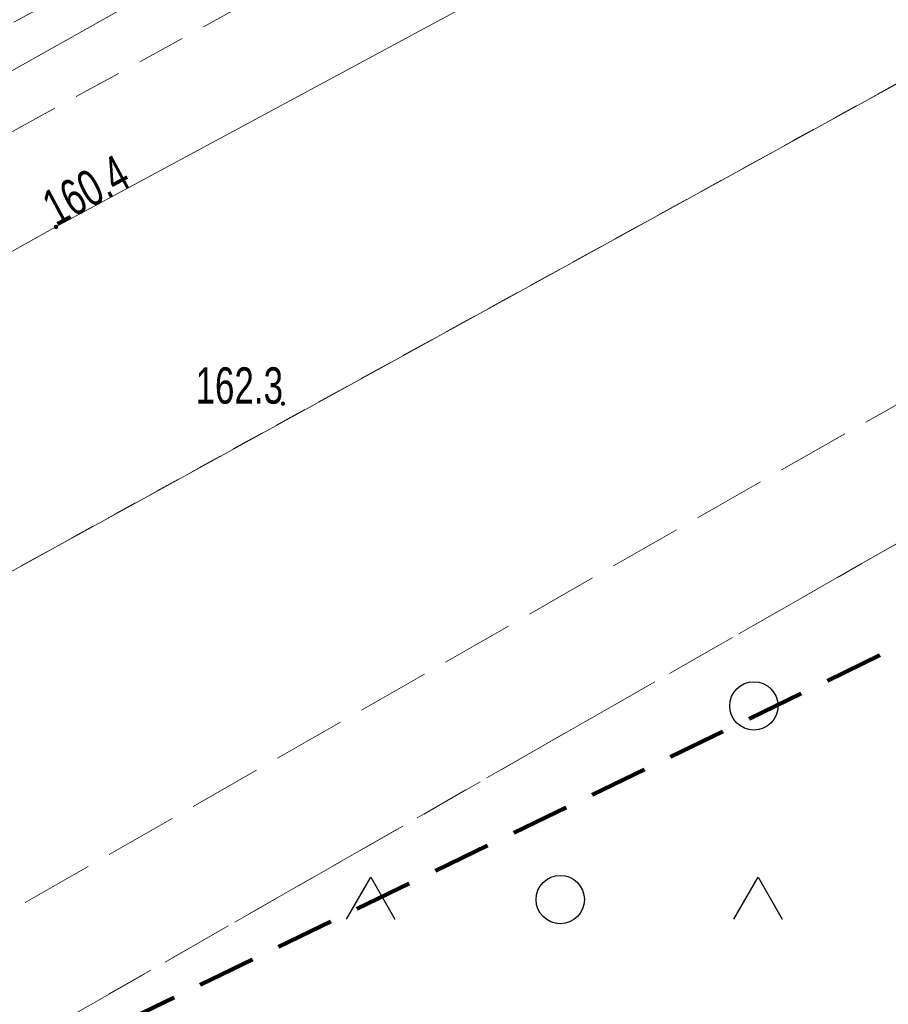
# Model space of a CAD drawing. Header units: metres. Extents: x 8440716 to 8446743, y 5883760 to 5887966.
# Tile 247 of 256: x 8442610 to 8442628, y 5885859 to 5885879. Entities that reach past the tile are written whole.
import ezdxf
from ezdxf.enums import TextEntityAlignment as Align

# ---------------------------------------------------------------- set-up
doc = ezdxf.new("R2010")
doc.units = ezdxf.units.M
doc.header["$MEASUREMENT"] = 0
for name, pattern in [('0.5_0.5', [1, 0.5, -0.5]), ('1.0_0.5', [1.5, 1, -0.5]), ('1.5_0.5', [2, 1.5, -0.5]), ('219-500', [0]), ('4', [1.8, 1.2, -0.6])]:
    doc.linetypes.add(name, pattern=pattern)
doc.layers.get('0').update_dxf_attribs({"color": 250, "linetype": 'CONTINUOUS', "lineweight": 5})
for name, color, linetype in [('218-kontur użytku gruntowego', 253, 'CONTINUOUS'), ('219-działka ewidencyjna', 253, 'CONTINUOUS'), ('chodnik', 253, 'CONTINUOUS'), ('jezdnia', 253, 'CONTINUOUS'), ('Obszar opracowania', 253, 'CONTINUOUS'), ('pikieta naturalna', 253, 'CONTINUOUS'), ('pikieta naturalna-Atr2', 253, 'CONTINUOUS'), ('przewód elektroenergetyczny podziemny', 253, 'CONTINUOUS'), ('przewód telekomunikacyjny podziemny', 253, 'CONTINUOUS'), ('rzędna', 253, 'CONTINUOUS'), ('rzędna-Atr2', 253, 'CONTINUOUS'), ('teren zalesiony', 253, 'CONTINUOUS')]:
    doc.layers.add(name, color=color, linetype=linetype)
doc.styles.get("Standard").update_dxf_attribs({"font": 'Working1250', "width": 0.75})

# ---------------------------------------------------------------- blocks, each defined once
blk = doc.blocks.new('PW01')
at = {"linetype": 'Continuous', "lineweight": 13}
h = blk.add_hatch(color=0, dxfattribs=at)
edge = h.paths.add_edge_path()
edge.add_arc((0, 0), 0.045, 0, 360)
blk = doc.blocks.new('OTZK1')
at = {"color": 0, "linetype": 'Continuous'}
blk.add_circle((0, 0), 0.5, dxfattribs=at)
blk = doc.blocks.new('OTZK3')
at = {"color": 0, "linetype": 'Continuous'}
for p, q in [((-0.5, -0.289), (0, 0.577)), ((0, 0.577), (0.5, -0.289))]:
    blk.add_line(p, q, dxfattribs=at)

msp = doc.modelspace()

# ---------------------------------------------------------------- linework, layer by layer
at = {"layer": '218-kontur użytku gruntowego', "color": 3, "linetype": '0.5_0.5', "lineweight": 18, "flags": 128}
for points in [[(8442533.2, 5885825.66), (8442664.32, 5885897.87)], [(8442664.32, 5885897.87), (8442533.2, 5885825.66)]]:
    msp.add_lwpolyline(points, dxfattribs=at)
at = {"layer": '219-działka ewidencyjna', "color": 253, "linetype": '219-500', "lineweight": 18, "flags": 128}
msp.add_lwpolyline([(8442533.2, 5885825.66), (8442664.32, 5885897.87)], dxfattribs=at)
at = {"layer": 'chodnik', "color": 253, "linetype": '1.0_0.5', "lineweight": 18, "flags": 128}
msp.add_lwpolyline([(8442398.23, 5885762.83), (8442372.93, 5885748.87), (8442372.02, 5885749.46), (8442368.09, 5885747.26), (8442368.08, 5885746.24), (8442363.93, 5885743.94), (8442328.04, 5885724.2), (8442303.92, 5885710.92), (8442294.03, 5885705.48), (8442276.91, 5885696.15), (8442270.65, 5885692.84), (8442261.52, 5885688.13), (8442249.29, 5885682.04), (8442237.27, 5885676.4), (8442233.82, 5885674.86), (8442227.91, 5885672.18), (8442228.68, 5885670.34), (8442234.79, 5885673.06), (8442238.21, 5885674.64), (8442250.22, 5885680.25), (8442262.44, 5885686.36), (8442271.35, 5885690.96), (8442277.86, 5885694.39), (8442295.07, 5885703.76), (8442305.02, 5885709.25), (8442328.98, 5885722.44), (8442364.79, 5885742.15), (8442399.21, 5885760.98), (8442431.58, 5885778.77), (8442465.05, 5885797.22), (8442495.8, 5885814.05), (8442518.04, 5885826.35), (8442520.13, 5885827.5), (8442528.37, 5885832.06), (8442563.43, 5885851.44), (8442599.47, 5885871.24), (8442625.94, 5885885.78), (8442658.84, 5885903.89), (8442691.97, 5885922.16), (8442723.6, 5885939.55), (8442755.59, 5885957.15), (8442785.67, 5885973.69), (8442820.87, 5885992.99), (8442852.82, 5886010.6), (8442885.15, 5886028.42), (8442917.67, 5886046.28), (8442950.17, 5886064.15), (8442982.52, 5886081.96), (8443016.84, 5886100.81), (8443047.49, 5886117.63), (8443079.73, 5886135.39), (8443112.44, 5886153.39), (8443144.78, 5886171.19), (8443160.82, 5886179.99), (8443162.19, 5886180.5), (8443163.41, 5886180.72), (8443164.97, 5886180.7), (8443166.12, 5886180.47), (8443168.87, 5886179.82), (8443169.49, 5886179.73), (8443170.81, 5886179.74), (8443172.11, 5886180.07), (8443173.41, 5886180.59), (8443175.29, 5886181.7), (8443174.34, 5886182.75), (8443173.14, 5886183.92), (8443171.98, 5886184.78), (8443170.89, 5886184.19), (8443169.47, 5886183.69), (8443168.06, 5886183.45), (8443166.42, 5886183.54), (8443164.51, 5886183.65), (8443162.98, 5886183.6), (8443161.61, 5886183.38), (8443160.3, 5886182.95), (8443159.31, 5886182.54), (8443159.73, 5886181.73), (8443143.87, 5886172.95), (8443111.34, 5886155.04), (8443078.93, 5886137.17), (8443046.49, 5886119.33), (8443015.33, 5886102.26), (8442981.67, 5886083.71), (8442949, 5886065.77), (8442916.82, 5886048.03), (8442884.23, 5886030.14), (8442851.95, 5886012.33), (8442819.79, 5885994.66), (8442784.76, 5885975.43), (8442754.61, 5885958.89), (8442722.39, 5885941.13), (8442691.08, 5885923.91), (8442657.91, 5885905.62), (8442625.13, 5885887.6), (8442598.63, 5885873.01), (8442562.69, 5885853.33), (8442527.37, 5885833.89), (8442495.03, 5885816.03), (8442464.1, 5885799.05), (8442430.54, 5885780.59)], close=True, dxfattribs=at)
at = {"layer": 'jezdnia', "color": 253, "linetype": '1.5_0.5', "lineweight": 18, "flags": 128}
msp.add_lwpolyline([(8442547.85, 5885826.63), (8442525.34, 5885814.13), (8442526.33, 5885811.55), (8442549.07, 5885824.44), (8442570, 5885836.02), (8442597.13, 5885850.52), (8442609.19, 5885857.6), (8442627.63, 5885868.15), (8442640.14, 5885875.21), (8442641.78, 5885876.13), (8442672.91, 5885894.35), (8442687.64, 5885901.06), (8442729.86, 5885924.53), (8442744.55, 5885932.95), (8442765.66, 5885944.46), (8442781.73, 5885952.49), (8442796.73, 5885961.53), (8442801.94, 5885946.86), (8442810.19, 5885919.94), (8442812.59, 5885920.67), (8442803.9, 5885948.12), (8442799.1, 5885962.81), (8442806.3, 5885966.7), (8442818.9, 5885973.51), (8442834.35, 5885981.17), (8442843.99, 5885986.8), (8442842.73, 5885988.95), (8442833.1, 5885983.34), (8442817.71, 5885975.7), (8442801.14, 5885966.76), (8442798.36, 5885965.26), (8442797.93, 5885966.8), (8442795.82, 5885974.21), (8442793.55, 5885972.98), (8442795.2, 5885966.83), (8442795.96, 5885963.96), (8442780.61, 5885954.73), (8442764.55, 5885946.69), (8442743.32, 5885935.12), (8442728.63, 5885926.71), (8442686.61, 5885903.33), (8442671.88, 5885896.62), (8442640.53, 5885878.31), (8442640.17, 5885878.1), (8442626.4, 5885870.33), (8442607.93, 5885859.76), (8442595.89, 5885852.69), (8442568.82, 5885838.23)], close=True, dxfattribs=at)
at = {"layer": 'Obszar opracowania', "color": 132, "linetype": '4', "lineweight": 200, "flags": 128}
msp.add_lwpolyline([(8442458.55, 5886034.95), (8442518.17, 5885958.05), (8442584.5, 5885845.16), (8442759.83, 5885930.18), (8442706.56, 5886026.84), (8442661.75, 5886007.44), (8442603.9, 5886098.45), (8442577.09, 5886102.33)], close=True, dxfattribs=at)
at = {"layer": 'przewód elektroenergetyczny podziemny', "color": 1, "linetype": 'Continuous', "lineweight": 18, "flags": 128}
msp.add_lwpolyline([(8442878.97, 5886015.87), (8442857.17, 5886003.87), (8442841.97, 5885995.57), (8442825.91, 5885986.54), (8442819.95, 5885989.59), (8442818.81, 5885989.49), (8442796.49, 5885977.47), (8442769.36, 5885962.12), (8442747.93, 5885950.26), (8442725.89, 5885938.18), (8442702.22, 5885925.29), (8442673.81, 5885909.27), (8442648.33, 5885895.55), (8442622.2, 5885881.15), (8442611, 5885875.11), (8442589.44, 5885863.08), (8442560.1, 5885846.98), (8442528.68, 5885829.44)], dxfattribs=at)
at = {"layer": 'przewód telekomunikacyjny podziemny', "color": 30, "linetype": 'Continuous', "lineweight": 18, "flags": 128}
msp.add_lwpolyline([(8442887.65, 5886030.94), (8442861.5, 5886016.55), (8442845.88, 5886007.92), (8442819.73, 5885993.62), (8442792.68, 5885978.72), (8442764.96, 5885963.37), (8442742.51, 5885951.26), (8442715.88, 5885936.68), (8442689.75, 5885922.33), (8442664.49, 5885908.48), (8442641.02, 5885895.43), (8442613.42, 5885880.21), (8442586.52, 5885865.07), (8442555.95, 5885848.53), (8442535.15, 5885836.83), (8442526.51, 5885832.17), (8442498.85, 5885816.9), (8442462.39, 5885796.89), (8442434.58, 5885781.45), (8442405.39, 5885765.33), (8442372.03, 5885747.01), (8442349.92, 5885734.78), (8442316.79, 5885717.27), (8442288.16, 5885701.78)], dxfattribs=at)
at = {"layer": 'teren zalesiony', "color": 253, "linetype": '1.0_0.5', "lineweight": 18, "flags": 128}
msp.add_lwpolyline([(8442560.39, 5885774.39), (8442810.19, 5885919.94), (8442801.94, 5885946.86), (8442796.73, 5885961.53), (8442781.73, 5885952.49), (8442765.66, 5885944.46), (8442744.55, 5885932.95), (8442729.86, 5885924.53), (8442687.64, 5885901.06), (8442672.91, 5885894.35), (8442641.78, 5885876.13), (8442640.14, 5885875.21), (8442627.63, 5885868.15), (8442609.19, 5885857.6), (8442597.13, 5885850.52), (8442570, 5885836.02), (8442549.07, 5885824.44), (8442526.33, 5885811.55), (8442527.32, 5885808.99), (8442538.89, 5885777.39), (8442550.51, 5885746.13)], close=True, dxfattribs=at)

# ---------------------------------------------------------------- block references
at = {"layer": 'pikieta naturalna', "color": 253, "linetype": 'Continuous', "lineweight": 13}
msp.add_blockref('PW01', (8442615.69, 5885871.46), dxfattribs=at)
at = {"layer": 'rzędna', "color": 1, "linetype": 'Continuous', "lineweight": 18}
msp.add_blockref('PW01', (8442611, 5885875.11), dxfattribs=at)
at = {"layer": 'teren zalesiony', "color": 253, "linetype": 'Continuous', "lineweight": 18}
for name, p in [('OTZK1', (8442625.416, 5885865.216)), ('OTZK3', (8442617.503, 5885861.102)), ('OTZK1', (8442621.416, 5885861.216)), ('OTZK3', (8442625.503, 5885861.102))]:
    msp.add_blockref(name, p, dxfattribs=at)

# ---------------------------------------------------------------- texts
at = {"layer": 'pikieta naturalna-Atr2', "color": 253, "width": 0.72}
msp.add_text('162.3', height=0.75, dxfattribs=at).set_placement((8442615.69, 5885871.46), align=Align.RIGHT)
at = {"layer": 'rzędna-Atr2', "color": 253, "width": 0.72}
msp.add_text('160.4', height=0.75, rotation=28.337, dxfattribs=at).set_placement((8442611, 5885875.11))

doc.saveas('drawing.dxf')
